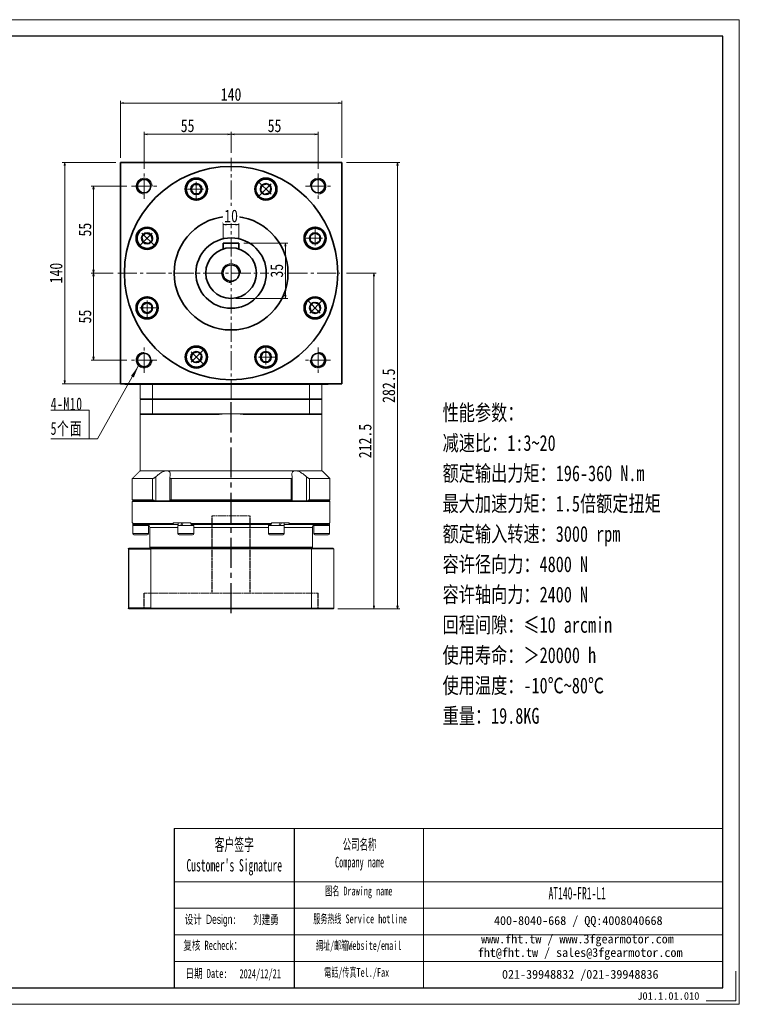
# Model space of a CAD drawing. Header units: millimetres. Extents: x 33 to 918, y 24 to 646.
# Tile 4 of 4: x 462 to 918, y 24 to 646. Entities that reach past the tile are written whole.
import ezdxf

# ---------------------------------------------------------------- set-up
doc = ezdxf.new("R2010")
doc.units = ezdxf.units.MM
doc.set_wipeout_variables(frame=1)
for name, pattern in [('CENTER2', [28.575, 19.05, -3.175, 3.175, -3.175]), ('DASHED', [0.75, 0.5, -0.25]), ('点画线', [18, 12, -2, 2, -2])]:
    doc.linetypes.add(name, pattern=pattern)
for name, color, linetype in [('3中心线层', 1, 'CENTER2'), ('6文字层', 3, 'Continuous'), ('7标注层', 4, 'Continuous')]:
    doc.layers.add(name, color=color, linetype=linetype)
for name, color, linetype, lineweight in [('SLD-0', 7, 'Continuous', 18), ('中心线层', 1, '点画线', 18), ('图框_外框线', 7, 'Continuous', 18), ('尺寸线层', 3, 'Continuous', 18), ('粗实线', 7, 'Continuous', 40), ('粗实线层', 7, 'Continuous', 35)]:
    doc.layers.add(name, color=color, linetype=linetype, lineweight=lineweight)
doc.styles.add('SLDTEXTSTYLE4', font='SimSun.ttf', dxfattribs={"width": 0.566667})
doc.styles.get("Standard").update_dxf_attribs({"font": 'SimSun.ttf'})
doc.styles.add('宋体', font='SimSun.ttf', dxfattribs={"width": 0.8})
doc.styles.add('标准', font='SimSun.ttf', dxfattribs={"width": 0.667})
doc.styles.add('样式 1', font='SimSun.ttf')
doc.dimstyles.new('A水平标注$0', dxfattribs={"dimtxt": 3.5, "dimasz": 2, "dimexe": 1.5, "dimexo": 3, "dimgap": 1.1, "dimtad": 1, "dimtoh": 1, "dimdec": 4, "dimdsep": 46, "dimtxsty": '宋体', "dimblk": 'OPEN', "dimcen": 3, "dimclrd": 3, "dimclre": 3, "dimclrt": 6, "dimadec": 0, "dimazin": 0, "dimtm": 1e-09, "dimtfac": 1, "dimtdec": 4, "dimtix": 1, "dimtmove": 0, "dimatfit": 3, "dimldrblk": 'OPEN', "dimfxl": 0, "dimlwd": 13, "dimlwe": 13, "dimarcsym": 0})

# ---------------------------------------------------------------- blocks, each defined once
blk = doc.blocks.new('*X6')
at = {"layer": '尺寸线层', "linetype": 'Continuous'}
blk.add_hatch(color=0, dxfattribs=at).paths.add_polyline_path([(31.37, 46.34), (28.29, 38.78), (26.53, 39.77)], flags=0)
at = {"layer": '尺寸线层', "color": 0, "linetype": 'Continuous'}
blk.add_line((31.37, 46.34), (5.4, 0), dxfattribs=at)
at = {"layer": '尺寸线层', "color": 0}
for p, q in [((0, 18.1), (-24.14, 18.1)), ((0, 0), (0, 18.1)), ((5.4, 0), (0, 0)), ((0, 0), (-24.14, 0))]:
    blk.add_line(p, q, dxfattribs=at)
at = {"layer": '尺寸线层', "color": 0, "insert": (-4.05, 1.62), "char_height": 8.1, "width": 40.1721, "attachment_point": 9, "line_spacing_factor": 1.15057, "style": '标准'}
blk.add_mtext('\\T1.1;4-M10\\P5个面', dxfattribs=at)
blk = doc.blocks.new('_Open')
at = {"color": 0, "linetype": 'ByBlock', "lineweight": -2}
for p, q in [((-1, 0.17), (0, 0)), ((-1, -0.17), (0, 0)), ((0, 0), (-1, 0))]:
    blk.add_line(p, q, dxfattribs=at)
blk = doc.blocks.new('*D21')
at = {"color": 3, "lineweight": 13, "transparency": 16777216}
for p, q in [((526.09, 559.19), (526.09, 595.22)), ((528.09, 593.72), (664.09, 593.72)), ((666.09, 559.19), (666.09, 595.22))]:
    blk.add_line(p, q, dxfattribs=at)
at = {"layer": 'Defpoints', "color": 0, "transparency": 16777216}
for p in [(666.09, 593.72), (526.09, 556.19), (666.09, 556.19)]:
    blk.add_point(p, dxfattribs=at)
at = {"color": 3, "lineweight": 13, "transparency": 16777216, "xscale": 2, "yscale": 2, "zscale": 2, "rotation": 180}
blk.add_blockref('_Open', (526.09, 593.72), dxfattribs=at)
at = {"color": 3, "lineweight": 13, "transparency": 16777216, "xscale": 2, "yscale": 2, "zscale": 2}
blk.add_blockref('_Open', (666.09, 593.72), dxfattribs=at)
at = {"color": 6, "transparency": 16777216, "insert": (596.09, 599.13), "char_height": 8, "attachment_point": 5, "style": '宋体', "bg_fill": 3, "box_fill_scale": 1.1, "bg_fill_color": 257, "bg_fill_transparency": 0}
blk.add_mtext('140', dxfattribs=at)
blk = doc.blocks.new('*D22')
at = {"color": 3, "lineweight": 13, "transparency": 16777216}
for p, q in [((541.09, 552.19), (541.09, 575.48)), ((594.09, 573.98), (543.09, 573.98)), ((596.09, 562.19), (596.09, 575.48))]:
    blk.add_line(p, q, dxfattribs=at)
at = {"layer": 'Defpoints', "color": 0, "transparency": 16777216}
for p in [(541.09, 573.98), (596.09, 559.19), (541.09, 549.19)]:
    blk.add_point(p, dxfattribs=at)
at = {"color": 3, "lineweight": 13, "transparency": 16777216, "xscale": 2, "yscale": 2, "zscale": 2, "rotation": 180}
blk.add_blockref('_Open', (541.09, 573.98), dxfattribs=at)
at = {"color": 3, "lineweight": 13, "transparency": 16777216, "xscale": 2, "yscale": 2, "zscale": 2}
blk.add_blockref('_Open', (596.09, 573.98), dxfattribs=at)
at = {"color": 6, "transparency": 16777216, "insert": (568.59, 579.35), "char_height": 8, "attachment_point": 5, "style": '宋体', "bg_fill": 3, "box_fill_scale": 1.1, "bg_fill_color": 257, "bg_fill_transparency": 0}
blk.add_mtext('55', dxfattribs=at)
blk = doc.blocks.new('*D23')
at = {"color": 3, "lineweight": 13, "transparency": 16777216}
for p, q in [((596.09, 562.19), (596.09, 575.48)), ((598.09, 573.98), (649.09, 573.98)), ((651.09, 552.19), (651.09, 575.48))]:
    blk.add_line(p, q, dxfattribs=at)
at = {"layer": 'Defpoints', "color": 0, "transparency": 16777216}
for p in [(651.09, 573.98), (596.09, 559.19), (651.09, 549.19)]:
    blk.add_point(p, dxfattribs=at)
at = {"color": 3, "lineweight": 13, "transparency": 16777216, "xscale": 2, "yscale": 2, "zscale": 2, "rotation": 180}
blk.add_blockref('_Open', (596.09, 573.98), dxfattribs=at)
at = {"color": 3, "lineweight": 13, "transparency": 16777216, "xscale": 2, "yscale": 2, "zscale": 2}
blk.add_blockref('_Open', (651.09, 573.98), dxfattribs=at)
at = {"color": 6, "transparency": 16777216, "insert": (623.59, 579.35), "char_height": 8, "attachment_point": 5, "style": '宋体', "bg_fill": 3, "box_fill_scale": 1.1, "bg_fill_color": 257, "bg_fill_transparency": 0}
blk.add_mtext('55', dxfattribs=at)
blk = doc.blocks.new('*D24')
at = {"color": 3, "lineweight": 13, "transparency": 16777216}
for p, q in [((530.09, 541.19), (507.56, 541.19)), ((509.06, 488.19), (509.06, 539.19)), ((521.53, 486.19), (507.56, 486.19))]:
    blk.add_line(p, q, dxfattribs=at)
at = {"layer": 'Defpoints', "color": 0, "transparency": 16777216}
for p in [(509.06, 541.19), (533.09, 541.19), (524.53, 486.19)]:
    blk.add_point(p, dxfattribs=at)
at = {"color": 3, "lineweight": 13, "transparency": 16777216, "xscale": 2, "yscale": 2, "zscale": 2}
for p, rotation in [((509.06, 541.19), 90), ((509.06, 486.19), 270)]:
    blk.add_blockref('_Open', p, dxfattribs=dict(at, rotation=rotation))
at = {"color": 6, "transparency": 16777216, "insert": (503.7, 513.69), "char_height": 8, "attachment_point": 5, "rotation": 90, "style": '宋体', "bg_fill": 3, "box_fill_scale": 1.1, "bg_fill_color": 257, "bg_fill_transparency": 0}
blk.add_mtext('55', dxfattribs=at)
blk = doc.blocks.new('*D25')
at = {"color": 3, "lineweight": 13, "transparency": 16777216}
for p, q in [((521.53, 486.19), (507.56, 486.19)), ((509.06, 484.19), (509.06, 433.19)), ((530.09, 431.19), (507.56, 431.19))]:
    blk.add_line(p, q, dxfattribs=at)
at = {"layer": 'Defpoints', "color": 0, "transparency": 16777216}
for p in [(524.53, 486.19), (509.06, 431.19), (533.09, 431.19)]:
    blk.add_point(p, dxfattribs=at)
at = {"color": 3, "lineweight": 13, "transparency": 16777216, "xscale": 2, "yscale": 2, "zscale": 2}
for p, rotation in [((509.06, 486.19), 90), ((509.06, 431.19), 270)]:
    blk.add_blockref('_Open', p, dxfattribs=dict(at, rotation=rotation))
at = {"color": 6, "transparency": 16777216, "insert": (503.7, 458.69), "char_height": 8, "attachment_point": 5, "rotation": 90, "style": '宋体', "bg_fill": 3, "box_fill_scale": 1.1, "bg_fill_color": 257, "bg_fill_transparency": 0}
blk.add_mtext('55', dxfattribs=at)
blk = doc.blocks.new('*D26')
at = {"color": 3, "lineweight": 13, "transparency": 16777216}
for p, q in [((523.09, 556.19), (489.33, 556.19)), ((490.83, 554.19), (490.83, 418.19)), ((525.96, 416.19), (489.33, 416.19))]:
    blk.add_line(p, q, dxfattribs=at)
at = {"layer": 'Defpoints', "color": 0, "transparency": 16777216}
for p in [(526.09, 556.19), (490.83, 416.19), (528.96, 416.19)]:
    blk.add_point(p, dxfattribs=at)
at = {"color": 3, "lineweight": 13, "transparency": 16777216, "xscale": 2, "yscale": 2, "zscale": 2}
for p, rotation in [((490.83, 556.19), 90), ((490.83, 416.19), 270)]:
    blk.add_blockref('_Open', p, dxfattribs=dict(at, rotation=rotation))
at = {"color": 6, "transparency": 16777216, "insert": (485.42, 486.19), "char_height": 8, "attachment_point": 5, "rotation": 90, "style": '宋体', "bg_fill": 3, "box_fill_scale": 1.1, "bg_fill_color": 257, "bg_fill_transparency": 0}
blk.add_mtext('140', dxfattribs=at)
blk = doc.blocks.new('*X7')
at = {"layer": '中心线层', "linetype": '点画线', "lineweight": 18}
for p, q in [((0, -7.37), (0, 7.37)), ((-7.37, 0), (7.37, 0))]:
    blk.add_line(p, q, dxfattribs=at)
at = {"layer": '粗实线层'}
for p, q in [((-3.46, 0), (-1.73, 3)), ((-3.46, 0), (-1.73, -3)), ((-1.73, 3), (1.73, 3)), ((3.46, 0), (1.73, 3)), ((3.46, 0), (1.73, 3)), ((3.46, 0), (1.73, -3)), ((-1.73, -3), (1.73, -3))]:
    blk.add_line(p, q, dxfattribs=at)
blk.add_circle((0, 0), 3.46, dxfattribs=at)
for start, end in [(0, 180), (180, 360)]:
    blk.add_arc((0, 0), 6.37, start, end, dxfattribs=at)
blk = doc.blocks.new('*D32')
at = {"color": 3, "lineweight": 13, "transparency": 16777216}
for p, q in [((604.09, 505.19), (631.93, 505.19)), ((630.43, 503.19), (630.43, 472.19)), ((599.09, 470.19), (631.93, 470.19))]:
    blk.add_line(p, q, dxfattribs=at)
at = {"layer": 'Defpoints', "color": 0, "transparency": 16777216}
for p in [(601.09, 505.19), (596.09, 470.19), (630.43, 470.19)]:
    blk.add_point(p, dxfattribs=at)
at = {"color": 3, "lineweight": 13, "transparency": 16777216, "xscale": 2, "yscale": 2, "zscale": 2}
for p, rotation in [((630.43, 505.19), 90), ((630.43, 470.19), 270)]:
    blk.add_blockref('_Open', p, dxfattribs=dict(at, rotation=rotation))
at = {"color": 6, "transparency": 16777216, "insert": (625.02, 487.69), "char_height": 8, "attachment_point": 5, "rotation": 90, "style": '宋体', "bg_fill": 3, "box_fill_scale": 1.1, "bg_fill_color": 257, "bg_fill_transparency": 0}
blk.add_mtext('35', dxfattribs=at)
blk = doc.blocks.new('*D33')
at = {"color": 3, "lineweight": 13, "transparency": 16777216}
for p, q in [((591.09, 508.19), (591.09, 518.39)), ((601.09, 508.19), (601.09, 518.39)), ((599.09, 516.89), (593.09, 516.89))]:
    blk.add_line(p, q, dxfattribs=at)
at = {"layer": 'Defpoints', "color": 0, "transparency": 16777216}
for p in [(591.09, 505.19), (601.09, 505.19)]:
    blk.add_point(p, dxfattribs=at)
at = {"color": 3, "lineweight": 13, "transparency": 16777216, "xscale": 2, "yscale": 2, "zscale": 2, "rotation": 180}
blk.add_blockref('_Open', (591.09, 516.89), dxfattribs=at)
at = {"color": 3, "lineweight": 13, "transparency": 16777216, "xscale": 2, "yscale": 2, "zscale": 2}
blk.add_blockref('_Open', (601.09, 516.89), dxfattribs=at)
at = {"color": 6, "transparency": 16777216, "insert": (596.09, 522.3), "char_height": 8, "attachment_point": 5, "style": '宋体', "bg_fill": 3, "box_fill_scale": 1.1, "bg_fill_color": 257, "bg_fill_transparency": 0}
blk.add_mtext('10', dxfattribs=at)
at = {"layer": 'Defpoints', "color": 0, "transparency": 16777216}
blk.add_point((591.09, 516.89), dxfattribs=at)
blk = doc.blocks.new('*D34')
at = {"color": 3, "lineweight": 13, "transparency": 16777216}
for p, q in [((669.09, 556.19), (702.86, 556.19)), ((701.36, 554.19), (701.36, 275.69)), ((663.59, 273.69), (702.86, 273.69))]:
    blk.add_line(p, q, dxfattribs=at)
at = {"layer": 'Defpoints', "color": 0, "transparency": 16777216}
for p in [(666.09, 556.19), (660.59, 273.69), (701.36, 273.69)]:
    blk.add_point(p, dxfattribs=at)
at = {"color": 3, "lineweight": 13, "transparency": 16777216, "xscale": 2, "yscale": 2, "zscale": 2}
for p, rotation in [((701.36, 556.19), 90), ((701.36, 273.69), 270)]:
    blk.add_blockref('_Open', p, dxfattribs=dict(at, rotation=rotation))
at = {"color": 6, "transparency": 16777216, "insert": (695.86, 414.94), "char_height": 8, "attachment_point": 5, "rotation": 90, "style": '宋体', "bg_fill": 3, "box_fill_scale": 1.1, "bg_fill_color": 256, "bg_fill_true_color": 13158600, "bg_fill_transparency": 0}
blk.add_mtext('282.5', dxfattribs=at)
blk = doc.blocks.new('*D40')
at = {"color": 3, "lineweight": 13, "transparency": 16777216}
for p, q in [((669.09, 486.19), (687.95, 486.19)), ((686.45, 484.19), (686.45, 275.69)), ((663.59, 273.69), (687.95, 273.69))]:
    blk.add_line(p, q, dxfattribs=at)
at = {"layer": 'Defpoints', "color": 0, "transparency": 16777216}
for p in [(666.09, 486.19), (660.59, 273.69), (686.45, 273.69)]:
    blk.add_point(p, dxfattribs=at)
at = {"color": 3, "lineweight": 13, "transparency": 16777216, "xscale": 2, "yscale": 2, "zscale": 2}
for p, rotation in [((686.45, 486.19), 90), ((686.45, 273.69), 270)]:
    blk.add_blockref('_Open', p, dxfattribs=dict(at, rotation=rotation))
at = {"color": 6, "transparency": 16777216, "insert": (680.95, 379.94), "char_height": 8, "attachment_point": 5, "rotation": 90, "style": '宋体', "bg_fill": 3, "box_fill_scale": 1.1, "bg_fill_color": 256, "bg_fill_true_color": 13158600, "bg_fill_transparency": 0}
blk.add_mtext('212.5', dxfattribs=at)

msp = doc.modelspace()

# ---------------------------------------------------------------- linework, layer by layer
at = {"color": 7, "linetype": 'Continuous', "lineweight": 15}
for p, q in [((538.59429, 416.18963), (538.59429, 406.68963)), ((546.39771, 416.18963), (546.39771, 406.68963)), ((645.79087, 416.18963), (645.79087, 406.68963)), ((653.59429, 406.68963), (653.59429, 416.18963)), ((546.39771, 406.68963), (538.59429, 406.68963)), ((538.59429, 406.18963), (546.39771, 406.18963)), ((538.59429, 406.18963), (538.59429, 397.18963)), ((546.58419, 406.68963), (539.09429, 406.68963)), ((596.09429, 406.68963), (546.39771, 406.68963)), ((546.39771, 406.18963), (645.79087, 406.18963)), ((546.39771, 397.18963), (546.39771, 406.18963)), ((645.60439, 406.68963), (546.58419, 406.68963)), ((645.79087, 406.68963), (596.09429, 406.68963)), ((653.09429, 406.68963), (645.60439, 406.68963)), ((653.59429, 406.68963), (645.79087, 406.68963)), ((645.79087, 406.18963), (645.79087, 397.18963)), ((645.79087, 406.18963), (653.59429, 406.18963)), ((653.59429, 397.18963), (653.59429, 406.18963)), ((546.39771, 397.18963), (538.59429, 397.18963)), ((539.09429, 396.68963), (546.58419, 396.68963)), ((596.09429, 397.18963), (546.39771, 397.18963)), ((546.58419, 396.68963), (588.52792, 396.68963)), ((645.79087, 397.18963), (596.09429, 397.18963)), ((603.66066, 396.68963), (645.60439, 396.68963)), ((645.60439, 396.68963), (653.09429, 396.68963)), ((653.59429, 397.18963), (645.79087, 397.18963)), ((546.41029, 356.18963), (533.59429, 356.18963)), ((555.43565, 361.18963), (538.59429, 361.18963)), ((546.41029, 356.18963), (546.41029, 342.68963)), ((548.44905, 342.18963), (548.44905, 357.33701)), ((636.75293, 361.18963), (555.43565, 361.18963)), ((634.01196, 356.18963), (558.17662, 356.18963)), ((558.17662, 342.68963), (558.17662, 356.18963)), ((634.01196, 356.18963), (634.01196, 342.68963)), ((653.59429, 361.18963), (636.75293, 361.18963)), ((643.73953, 357.33701), (643.73953, 342.18963)), ((645.7783, 342.68963), (645.7783, 356.18963)), ((546.41029, 342.68963), (533.59429, 342.68963)), ((634.01196, 342.68963), (558.17662, 342.68963)), ((533.59429, 341.68963), (596.09429, 341.68963)), ((596.09429, 342.18963), (534.09429, 342.18963)), ((534.09429, 342.18963), (547.63166, 342.18963)), ((557.42423, 342.18963), (634.76435, 342.18963)), ((533.59429, 328.18963), (533.92818, 328.18963)), ((538.84429, 326.58963), (533.84429, 326.58963)), ((533.92818, 327.68963), (533.92818, 328.18963)), ((559.42391, 327.68963), (533.92818, 327.68963)), ((534.42184, 327.18963), (559.74612, 327.18963)), ((543.84429, 326.58963), (538.84429, 326.58963)), ((544.59429, 325.18963), (562.46929, 325.18963)), ((559.42391, 328.18963), (559.42391, 327.68963)), ((559.42391, 328.18963), (570.59856, 328.18963)), ((559.74612, 327.18963), (562.52929, 327.18963)), ((571.79942, 326.58963), (562.46929, 326.58963)), ((570.59856, 327.68963), (570.59856, 328.18963)), ((621.59002, 327.68963), (570.59856, 327.68963)), ((570.77001, 327.18963), (621.41857, 327.18963)), ((572.46929, 326.58963), (571.79942, 326.58963)), ((572.46929, 325.18963), (619.71929, 325.18963)), ((572.78105, 327.18963), (572.96929, 327.18963)), ((619.21929, 327.18963), (619.40754, 327.18963)), ((629.71929, 326.58963), (619.71929, 326.58963)), ((621.59002, 328.18963), (621.59002, 327.68963)), ((621.59002, 328.18963), (632.76468, 328.18963)), ((629.65929, 327.18963), (632.44246, 327.18963)), ((629.71929, 325.18963), (647.59429, 325.18963)), ((632.76468, 327.68963), (632.76468, 328.18963)), ((538.84429, 321.33963), (533.84429, 321.33963)), ((534.59429, 320.58963), (538.84429, 320.58963)), ((543.84429, 321.33963), (538.84429, 321.33963)), ((538.84429, 320.58963), (543.09429, 320.58963)), ((571.79942, 321.33963), (562.46929, 321.33963)), ((563.21929, 320.58963), (571.1499, 320.58963)), ((571.1499, 320.58963), (571.71929, 320.58963)), ((572.46929, 321.33963), (571.79942, 321.33963)), ((629.71929, 321.33963), (619.71929, 321.33963)), ((620.46929, 320.58963), (628.96929, 320.58963)), ((545.4608, 312.18963), (531.59429, 312.18963)), ((647.59429, 312.68963), (544.59429, 312.68963)), ((545.28829, 311.68963), (646.9003, 311.68963)), ((545.28829, 274.18963), (545.28829, 311.68963)), ((646.72778, 312.18963), (545.4608, 312.18963)), ((646.9003, 311.68963), (646.9003, 274.18963)), ((646.9003, 274.18963), (545.28829, 274.18963)), ((531.59429, 273.68963), (545.4608, 273.68963)), ((545.4608, 273.68963), (646.72778, 273.68963))]:
    msp.add_line(p, q, dxfattribs=at)
at = {"color": 6, "linetype": 'DASHED', "lineweight": 15}
for p, q in [((584.09429, 332.68963), (608.09429, 332.68963)), ((541.09429, 283.68963), (651.09429, 283.68963))]:
    msp.add_line(p, q, dxfattribs=at)
for p, q in [((531.09429, 311.68963), (545.28829, 311.68963)), ((531.09429, 311.68963), (531.09429, 274.18963)), ((545.28829, 274.18963), (531.09429, 274.18963)), ((635.95053, 134.74697), (635.95053, 34.05737))]:
    msp.add_line(p, q)
at = {"color": 7, "linetype": 'Continuous', "lineweight": 0}
for centre, start, end in [((541.09429, 541.18963), 0, 195), ((651.09429, 541.18963), 270, 105), ((541.09429, 431.18963), 90, 285), ((651.09429, 431.18963), 180, 15)]:
    msp.add_arc(centre, 5, start, end, dxfattribs=at)
at = {"color": 7, "linetype": 'Continuous', "lineweight": 15}
for centre, radius, start, end in [((596.09429, 339.68963), 57.5, 90, 97.56142971), ((596.09429, 339.68963), 57.5, 82.43857029, 90), ((542.59429, 325.18963), 2, 0, 30.16812693), ((649.59429, 325.18963), 2, 149.81508116, 180), ((534.59429, 321.33963), 0.75, 180, 270), ((543.09429, 321.33963), 0.75, 270, 0), ((563.21929, 321.33963), 0.75, 180, 270), ((571.71929, 321.33963), 0.75, 270, 0), ((620.46929, 321.33963), 0.75, 180, 270), ((628.96929, 321.33963), 0.75, 270, 0), ((649.09429, 321.33963), 0.75, 180, 270)]:
    msp.add_arc(centre, radius, start, end, dxfattribs=at)
at = {"color": 7, "linetype": 'Continuous', "lineweight": 15, "extrusion": (0, 0, -1)}
for centre, major_axis, ratio, start_param, end_param in [((538.84429, 328.18963), (0, 8.55633), 0.577350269, 4.618754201, 4.71238898), ((538.84429, 326.58963), (0, 8.55633), 0.577350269, 4.71238898, 4.837645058), ((567.46929, 328.18963), (4.54557, 8.49348), 0.227735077, 4.403003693, 4.591107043), ((567.46929, 326.58963), (4.54557, 8.49348), 0.227735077, 4.591107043, 4.779210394), ((567.46929, 328.18963), (3.07332, 5.74255), 0.227735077, 4.452374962, 4.591107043), ((624.71929, 328.18963), (4.54557, 8.49348), 0.227735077, 1.44951439, 1.63761774), ((624.71929, 326.58963), (3.07332, 5.74255), 0.227735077, 1.310782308, 1.44951439), ((624.71929, 326.58963), (4.54557, 8.49348), 0.227735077, 1.261411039, 1.44951439)]:
    msp.add_ellipse(centre, major_axis=major_axis, ratio=ratio, start_param=start_param, end_param=end_param, dxfattribs=at)
at = {"color": 7, "linetype": 'Continuous', "lineweight": 15}
for points in [[(538.59429, 406.18963), (539.09429, 406.68963)], [(546.39771, 406.18963), (546.58419, 406.68963)], [(645.79087, 406.18963), (645.60439, 406.68963)], [(653.09429, 406.68963), (653.59429, 406.18963)], [(538.59429, 361.18963), (538.59429, 397.18963)], [(538.59429, 397.18963), (539.09429, 396.68963)], [(546.39771, 397.18963), (546.58419, 396.68963)], [(645.79087, 397.18963), (645.60439, 396.68963)], [(653.09429, 396.68963), (653.59429, 397.18963)], [(653.59429, 397.18963), (653.59429, 361.18963)], [(533.59429, 356.18963), (538.59429, 361.18963)], [(533.59429, 342.68963), (533.59429, 356.18963)], [(557.38999, 342.18963), (557.38999, 356.95953)], [(634.7986, 356.95984), (634.7986, 342.18963)], [(534.09429, 342.18963), (533.59429, 342.68963)], [(533.59429, 341.68963), (534.09429, 342.18963)], [(533.59429, 328.18963), (533.59429, 341.68963)], [(533.84429, 321.33963), (533.84429, 326.58963)], [(533.92818, 327.68963), (534.42184, 327.18963)], [(543.78429, 326.81469), (543.78429, 326.58963)], [(543.84429, 326.58963), (543.84429, 321.33963)], [(544.59429, 312.68963), (544.59429, 325.18963)], [(559.74612, 327.18963), (559.42391, 327.68963)], [(562.46929, 321.33963), (562.46929, 326.58963)], [(562.52929, 326.58963), (562.52929, 328.18963)], [(570.59856, 327.68963), (570.77001, 327.18963)], [(572.40929, 327.18963), (572.40929, 326.58963)], [(572.46929, 326.58963), (572.46929, 321.33963)], [(619.71929, 321.33963), (619.71929, 326.58963)], [(619.77929, 326.58963), (619.77929, 327.18963)], [(621.41857, 327.18963), (621.59002, 327.68963)], [(629.65929, 328.18963), (629.65929, 326.58963)], [(629.71929, 326.58963), (629.71929, 321.33963)], [(632.76468, 327.68963), (632.44246, 327.18963)], [(647.59429, 325.18963), (647.59429, 312.68963)], [(648.34429, 321.33963), (648.34429, 326.58963)], [(648.40429, 326.58963), (648.40429, 326.78203)], [(545.09429, 312.18963), (544.59429, 312.68963)], [(545.4608, 312.18963), (545.28829, 311.68963)], [(646.9003, 311.68963), (646.72778, 312.18963)], [(647.59429, 312.68963), (647.09429, 312.18963)], [(545.28829, 274.18963), (545.4608, 273.68963)], [(646.72778, 273.68963), (646.9003, 274.18963)]]:
    msp.add_open_spline(points, degree=1, dxfattribs=at)
for points, knots in [([(548.44905, 357.33701), (548.1904, 357.11549), (547.76359, 356.74996), (547.13681, 356.38659), (546.70088, 356.21496), (546.49611, 356.19711), (546.41029, 356.18963)], [0, 0, 0, 0, 0.923658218, 1.524159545, 2.020218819, 2.378137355, 2.378137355, 2.378137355, 2.378137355]), ([(555.43565, 361.18963), (555.03413, 361.15127), (554.20298, 361.07186), (552.87075, 360.51784), (551.64553, 359.82964), (550.15744, 358.82786), (549.13802, 357.93824), (548.44905, 357.33701)], [0, 0, 0, 0, 1.493533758, 3.091577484, 4.322036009, 5.554470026, 8.123989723, 8.123989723, 8.123989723, 8.123989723]), ([(557.44101, 357.33701), (557.49249, 357.57026), (557.59587, 358.03863), (557.65071, 358.75816), (557.5949, 359.48638), (557.3831, 360.12281), (557.03877, 360.61316), (556.62037, 360.93543), (556.11178, 361.13114), (555.70591, 361.1871), (555.46774, 361.18933), (555.43565, 361.18963)], [0, 0, 0, 0, 0.626246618, 1.257495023, 2.032414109, 2.823629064, 3.42820033, 4.048095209, 4.555440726, 5.077036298, 5.158257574, 5.158257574, 5.158257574, 5.158257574]), ([(558.17662, 356.18963), (558.10838, 356.19294), (557.96953, 356.19968), (557.79682, 356.25292), (557.65334, 356.33422), (557.52996, 356.45376), (557.43716, 356.61855), (557.38846, 356.83217), (557.38611, 357.07298), (557.4226, 357.24848), (557.44101, 357.33701)], [0, 0, 0, 0, 0.165195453, 0.336098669, 0.501143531, 0.67031152, 0.899665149, 1.135559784, 1.381616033, 1.632058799, 1.632058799, 1.632058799, 1.632058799]), ([(634.74757, 357.33701), (634.76933, 357.2268), (634.81347, 357.00323), (634.78752, 356.73605), (634.70863, 356.53036), (634.60394, 356.39198), (634.46616, 356.28866), (634.31938, 356.22799), (634.16557, 356.19515), (634.06347, 356.19148), (634.01196, 356.18963)], [0, 0, 0, 0, 0.312581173, 0.634124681, 0.837734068, 1.046108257, 1.214079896, 1.386575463, 1.508153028, 1.631948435, 1.631948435, 1.631948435, 1.631948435]), ([(636.75293, 361.18963), (636.57212, 361.18047), (636.20591, 361.16192), (635.73698, 361.0116), (635.33554, 360.77237), (634.96502, 360.38952), (634.68187, 359.83254), (634.5427, 359.08652), (634.5546, 358.24882), (634.68292, 357.64251), (634.74757, 357.33701)], [0, 0, 0, 0, 0.468845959, 0.949596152, 1.451964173, 1.965089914, 2.734777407, 3.526210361, 4.335728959, 5.157885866, 5.157885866, 5.157885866, 5.157885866]), ([(643.73953, 357.33701), (643.21283, 357.80197), (642.36124, 358.55375), (641.07151, 359.48575), (640.04284, 360.12543), (639.07596, 360.61448), (638.0079, 361.03232), (637.22767, 361.18522), (636.7854, 361.18933), (636.75293, 361.18963)], [0, 0, 0, 0, 1.980910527, 3.202878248, 4.450542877, 5.416537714, 6.381330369, 7.998144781, 8.126222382, 8.126222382, 8.126222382, 8.126222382]), ([(645.7783, 356.18963), (645.65763, 356.20362), (645.41682, 356.23153), (644.91061, 356.45905), (644.32704, 356.82649), (643.93964, 357.16312), (643.73953, 357.33701)], [0, 0, 0, 0, 0.48914015, 0.976123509, 1.653805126, 2.377879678, 2.377879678, 2.377879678, 2.377879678]), ([(546.41029, 342.68963), (546.53083, 342.67547), (546.77138, 342.6472), (547.20999, 342.45349), (547.49477, 342.27529), (547.63166, 342.18963)], [0, 0, 0, 0, 0.457440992, 0.912864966, 1.334419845, 1.334419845, 1.334419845, 1.334419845]), ([(557.42423, 342.18963), (557.4726, 342.30041), (557.56151, 342.50408), (557.84783, 342.66541), (558.08095, 342.68258), (558.17662, 342.68963)], [0, 0, 0, 0, 0.4023771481, 0.7397651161, 0.974629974, 0.974629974, 0.974629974, 0.974629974]), ([(634.01196, 342.68963), (634.14579, 342.67547), (634.41286, 342.6472), (634.65813, 342.45349), (634.72987, 342.27529), (634.76435, 342.18963)], [0, 0, 0, 0, 0.33430891, 0.6671437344, 0.9752262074, 0.9752262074, 0.9752262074, 0.9752262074]), ([(644.55692, 342.18963), (644.7369, 342.30041), (645.06778, 342.50408), (645.49591, 342.66541), (645.69612, 342.68258), (645.7783, 342.68963)], [0, 0, 0, 0, 0.551089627, 1.013171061, 1.334838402, 1.334838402, 1.334838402, 1.334838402]), ([(544.32406, 326.19646), (544.32136, 326.20428), (544.31257, 326.22981), (543.94144, 326.78949), (543.33418, 327.14283), (542.86932, 327.17918), (542.73567, 327.18963)], [0, 0, 0, 0, 0.326549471, 1.065534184, 1.708406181, 1.967821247, 1.967821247, 1.967821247, 1.967821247]), ([(572.40929, 327.0485), (572.44515, 327.06926), (572.60984, 327.16459), (572.7059, 327.17864), (572.78105, 327.18963)], [0, 0, 0, 0, 0.0872534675, 0.4007646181, 0.4007646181, 0.4007646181, 0.4007646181]), ([(619.40754, 327.18963), (619.49353, 327.17788), (619.58269, 327.1657), (619.77255, 327.05679), (619.77929, 327.05292)], [0, 0, 0, 0, 0.3845346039, 0.3986983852, 0.3986983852, 0.3986983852, 0.3986983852]), ([(649.45292, 327.18963), (649.26887, 327.17065), (648.72459, 327.1145), (648.23506, 326.7258), (647.95179, 326.3664), (647.83531, 326.14161), (647.85855, 326.18524), (647.86453, 326.19646)], [0, 0, 0, 0, 0.371254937, 1.097915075, 1.483628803, 1.880459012, 2.017902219, 2.017902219, 2.017902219, 2.017902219])]:
    msp.add_open_spline(points, degree=3, knots=knots, dxfattribs=at)
for points in [[(531.09429, 311.68963), (531.59429, 312.18963)], [(531.59429, 273.68963), (531.09429, 274.18963)]]:
    msp.add_open_spline(points, degree=1)
at = {"layer": '3中心线层'}
msp.add_line((596.09429, 271.07295), (596.09429, 406.68963), dxfattribs=at)
at = {"layer": '3中心线层', "color": 6, "linetype": 'DASHED'}
for p, q in [((584.09429, 283.68963), (584.09429, 332.68963)), ((608.09429, 283.68963), (608.09429, 332.68963)), ((541.09429, 273.68963), (541.09429, 283.68963)), ((651.09429, 273.68963), (651.09429, 283.68963))]:
    msp.add_line(p, q, dxfattribs=at)
at = {"layer": '7标注层', "color": 0}
msp.add_line((559.99596, 134.74697), (559.99596, 34.07459), dxfattribs=at)
at = {"layer": '中心线层'}
for p, q in [((596.09429, 406.68963), (596.09429, 559.18963)), ((541.09429, 533.18963), (541.09429, 549.18963)), ((651.09429, 549.18963), (651.09429, 533.18963)), ((533.09429, 541.18963), (549.09429, 541.18963)), ((643.09429, 541.18963), (659.09429, 541.18963)), ((524.52829, 486.18963), (664.84429, 486.18963)), ((541.09429, 423.18963), (541.09429, 439.18963)), ((651.09429, 439.18963), (651.09429, 423.18963)), ((549.09429, 431.18963), (533.09429, 431.18963)), ((659.09429, 431.18963), (643.09429, 431.18963))]:
    msp.add_line(p, q, dxfattribs=at)
at = {"layer": '图框_外框线'}
for p, q in [((559.99596, 134.74697), (635.95053, 134.74697)), ((635.95053, 134.74697), (635.95053, 34.07459)), ((635.95053, 134.74697), (907.13018, 134.74697)), ((717.78647, 134.74697), (717.78647, 34.07459)), ((559.99596, 101.15252), (635.95053, 101.15252)), ((635.95053, 101.15252), (907.13018, 101.15252)), ((559.99596, 84.35529), (907.13018, 84.35529)), ((559.99596, 67.55807), (907.13018, 67.55807)), ((559.99596, 50.76084), (907.13018, 50.76084))]:
    msp.add_line(p, q, dxfattribs=at)
at = {"layer": '图框_外框线', "color": 3}
msp.add_lwpolyline([(36.73677, 23.58792), (917.61685, 23.58792), (917.61685, 646.49597), (36.73677, 646.49597)], close=True, dxfattribs=at)
at = {"layer": '图框_外框线', "color": 3, "lineweight": 25}
msp.add_lwpolyline([(89.17011, 34.07459), (907.13018, 34.07459), (907.13018, 636.00931), (89.17011, 636.00931)], close=True, dxfattribs=at)
at = {"layer": '图框_外框线', "color": 3}
msp.add_lwpolyline([(915.51951, 44.56126), (915.51951, 25.68525), (896.64351, 25.68525)], dxfattribs=at)
at = {"layer": '粗实线', "color": 0, "lineweight": 40}
msp.add_line((528.96229, 416.18963), (657.59429, 416.18963), dxfattribs=at)
at = {"layer": '粗实线层'}
for p, q in [((526.09429, 416.18963), (526.09429, 556.18963)), ((526.09429, 556.18963), (666.09429, 556.18963)), ((666.09429, 416.18963), (666.09429, 556.18963)), ((601.09429, 505.18963), (591.09429, 505.18963)), ((591.09429, 505.18963), (591.09429, 501.38832)), ((601.09429, 505.18963), (601.09429, 501.38832))]:
    msp.add_line(p, q, dxfattribs=at)
msp.add_lwpolyline([(666.09429, 416.18963), (526.09429, 416.18963)], dxfattribs=at)
for centre, radius in [((541.09429, 541.18963), 4.25), ((651.09429, 541.18963), 4.25), ((596.09429, 486.18963), 36), ((649.23913, 508.20294), 7), ((596.09429, 486.18963), 22.25), ((596.09429, 486.18963), 16), ((649.23913, 464.17632), 7), ((574.08098, 433.0448), 7), ((618.1076, 433.0448), 7), ((541.09429, 431.18963), 4.25), ((651.09429, 431.18963), 4.25)]:
    msp.add_circle(centre, radius, dxfattribs=at)
at = {"layer": '粗实线层', "lineweight": 18}
for centre, start, end in [((541.09429, 541.18963), 0, 271.92316519), ((651.09429, 541.18963), 270, 181.92316519), ((541.09429, 431.18963), 90, 1.92316519), ((651.09429, 431.18963), 180, 91.92316519)]:
    msp.add_arc(centre, 5, start, end, dxfattribs=at)

# ---------------------------------------------------------------- block references
at = {"layer": '尺寸线层'}
msp.add_blockref('*X6', (506.24951, 381.35679), dxfattribs=at)

# ---------------------------------------------------------------- texts
at = {"layer": '6文字层', "insert": (853.0679, 31.26872), "char_height": 4.8145631, "width": 41.6983753, "attachment_point": 1, "style": '样式 1'}
msp.add_mtext('J01.1.01.010', dxfattribs=at)
at = {"layer": 'SLD-0', "color": 1, "attachment_point": 2, "style": 'SLDTEXTSTYLE4'}
for s, insert, char_height, width in [("{\\fSimSun|b1|i0|c134|p2;客户签字\\PCustomer's Signature}", (598.10417, 128.53187), 7.8387056, 97.5143056), ('{\\fSimSun|b1|i0|c134|p2;公司名称\\PCompany name}', (677.38753, 128.11575), 6.7188905, 86.9886535), ('{\\fSimSun|b1|i0|c134|p2;图名 Drawing name}', (676.92827, 98.05619), 5.5990754, 71.6048081), ('\\pt39.19353;AT140-FR1-L1', (815.06054, 97.77306), 7.8387056, 57.0460226), ('{\\fSimSun|b1|i0|c134|p2;服务热线 Service hotline}', (677.72225, 80.45001), 5.5990754, 79.774635), ('{\\fSimSun|b1|i0|c134|p2;網址/邮箱Website/email}', (676.85042, 63.58087), 5.5990754, 83.0378864), ('{\\fSimSun|b1|i0|c134|p2;電話/传真Tel./Fax}', (675.59598, 46.58021), 5.5990754, 84.0365888)]:
    msp.add_mtext(s, dxfattribs=dict(at, insert=insert, char_height=char_height, width=width))
at = {"layer": 'SLD-0', "color": 1, "char_height": 5.5990754, "attachment_point": 2}
for s, insert, width in [('{\\fSimSun|b1|i0|c134|p2;400-8040-668 / QQ:4008040668}', (815.74158, 79.38016), 163.019372), ('{\\fSimSun|b1|i0|c134|p2;www.fht.tw / www.3fgearmotor.com }', (815.22532, 67.71803), 163.2028868), ('\\pt67.1889;{\\fSimSun|b1|i0|c134|p2;fht@fht.tw / sales@3fgearmotor.com }', (816.93169, 59.19212), 163.2028868), ('{\\fSimSun|b1|i0|c134|p2;021-39948832 /021-39948836 }', (816.99024, 45.35602), 124.6177499)]:
    msp.add_mtext(s, dxfattribs=dict(at, insert=insert, width=width))
at = {"layer": '图框_外框线', "color": 1, "width": 37.8698133, "attachment_point": 2, "style": '标准'}
for s, insert, char_height in [('{\\f宋体|b0|i0|c134|p2;设计 \\fArial|b0|i0|c0|p2;Design}:', (583.19116, 80.24607), 5.7774757), ('{\\fSimSun|b1|i0|c134|p2;刘建勇}', (618.17172, 80.05969), 5.7774757), ('{\\f宋体|b0|i0|c134|p2;复核 Recheck：}', (584.48351, 63.82124), 5.7774757), ('{\\f宋体|b0|i0|c134|p2;日期 }Date:', (580.57843, 46.01261), 5.7774757), ('2024/12/21', (614.50454, 45.81823), 5.777476)]:
    msp.add_mtext(s, dxfattribs=dict(at, insert=insert, char_height=char_height))
at = {"layer": '尺寸线层', "insert": (729.90469, 402.91321), "char_height": 10, "width": 192.2971028, "attachment_point": 1, "line_spacing_factor": 1.15057, "style": '标准'}
msp.add_mtext('{\\W0.75;性能参数：\\P减速比：1:3~20\\P额定输出力矩：196-360 N.m\\P最大加速力矩：1.5倍额定扭矩\\P额定输入转速：3000 rpm\\P容许径向力：4800 N\\P容许轴向力：2400 N\\P回程间隙：≤10 arcmin\\P使用寿命：＞20000 h\\P使用温度：-10℃~80℃\\P重量：19.8KG}', dxfattribs=at)

# ---------------------------------------------------------------- next in the draw order: dimensions: what is measured, and where the dimension line sits
dim = msp.add_linear_dim(base=(666.09429, 593.71814), p1=(526.09429, 556.18963), p2=(666.09429, 556.18963), dimstyle='A水平标注$0', override={"dimtxt": 8, "dimgap": 1.5, "dimblk": 'Open', "dimtfill": 1, "dimtfillclr": 256})
dim.commit()
dim.dimension.update_dxf_attribs({"geometry": '*D21', "text_midpoint": (596.09429, 593.71814), "dimtype": 160})
dim = msp.add_linear_dim(base=(509.06256, 541.18963), p1=(524.52829, 486.18963), p2=(533.09429, 541.18963), angle=90, dimstyle='A水平标注$0', override={"dimtxt": 8, "dimgap": 1.5, "dimblk": 'Open', "dimtfill": 1, "dimtfillclr": 256})
dim.commit()
dim.dimension.update_dxf_attribs({"geometry": '*D24', "text_midpoint": (509.06256, 513.68963), "dimtype": 160})

# ---------------------------------------------------------------- next in the draw order: linework, layer by layer
at = {"layer": '粗实线层'}
msp.add_circle((542.94946, 508.20294), 7, dxfattribs=at)

# ---------------------------------------------------------------- next in the draw order: dimensions: what is measured, and where the dimension line sits
for base, p1, p2, angle, picture, middle in [((541.09429, 573.98386), (596.09429, 559.18963), (541.09429, 549.18963), 180, '*D22', (568.59429, 573.98386)), ((509.06256, 431.18963), (524.52829, 486.18963), (533.09429, 431.18963), 270, '*D25', (509.06256, 458.68963))]:
    dim = msp.add_linear_dim(base=base, p1=p1, p2=p2, angle=angle, dimstyle='A水平标注$0', override={"dimtxt": 8, "dimgap": 1.5, "dimblk": 'Open', "dimtfill": 1, "dimtfillclr": 256})
    dim.commit()
    dim.dimension.update_dxf_attribs({"geometry": picture, "text_midpoint": middle, "dimtype": 160})

# ---------------------------------------------------------------- next in the draw order: linework, layer by layer
for centre in [(574.08098, 539.33447), (542.94946, 464.17632)]:
    msp.add_circle(centre, 7, dxfattribs=at)

# ---------------------------------------------------------------- next in the draw order: dimensions: what is measured, and where the dimension line sits
for base, p1, p2, angle, picture, middle in [((651.09429, 573.98386), (596.09429, 559.18963), (651.09429, 549.18963), 180, '*D23', (623.59429, 573.98386)), ((490.82775, 416.18963), (526.09429, 556.18963), (528.96229, 416.18963), 270, '*D26', (490.82775, 486.18963))]:
    dim = msp.add_linear_dim(base=base, p1=p1, p2=p2, angle=angle, dimstyle='A水平标注$0', override={"dimtxt": 8, "dimgap": 1.5, "dimblk": 'Open', "dimtfill": 1, "dimtfillclr": 256})
    dim.commit()
    dim.dimension.update_dxf_attribs({"geometry": picture, "text_midpoint": middle, "dimtype": 160})

# ---------------------------------------------------------------- next in the draw order: linework, layer by layer
at = {"layer": '粗实线', "color": 0, "lineweight": 40}
msp.add_line((528.96229, 416.18963), (657.59429, 416.18963), dxfattribs=at)
at = {"layer": '粗实线层'}
msp.add_circle((618.1076, 539.33447), 7, dxfattribs=at)

# ---------------------------------------------------------------- next in the draw order: wipeouts: each hides what was drawn before it
msp.add_wipeout([(580.45499, 539.3127), (580.37433, 540.32285), (580.37433, 540.32285), (579.84423, 542.03337), (578.85864, 543.52853), (577.49559, 544.68998), (575.86296, 545.42579), (574.08999, 545.6777), (574.08999, 545.6777), (572.31703, 545.42579), (570.6844, 544.68998), (569.32135, 543.52853), (568.33576, 542.03337), (567.80566, 540.32285), (567.80566, 540.32285), (567.72499, 539.3127), (567.72499, 539.3127), (567.94188, 537.66532), (568.57774, 536.1302), (569.58926, 534.81197), (570.90749, 533.80045), (572.44261, 533.16459), (574.08999, 532.9477), (574.08999, 532.9477), (576.05689, 533.25923), (577.83125, 534.16331), (579.23939, 535.57145), (580.14347, 537.34581)]).dxf.layer = '粗实线层'

# ---------------------------------------------------------------- next in the draw order: linework, layer by layer
msp.add_circle((596.09429, 486.18963), 67.5, dxfattribs=at)

# ---------------------------------------------------------------- next in the draw order: block references
msp.add_blockref('*X7', (574.08999, 539.3127), dxfattribs=at)

# ---------------------------------------------------------------- next in the draw order: dimensions: what is measured, and where the dimension line sits
dim = msp.add_linear_dim(base=(630.43336, 470.18963), p1=(601.09429, 505.18963), p2=(596.09429, 470.18963), angle=270, dimstyle='A水平标注$0', override={"dimtxt": 8, "dimgap": 1.5, "dimblk": 'Open', "dimtfill": 1, "dimtfillclr": 256})
dim.commit()
dim.dimension.update_dxf_attribs({"geometry": '*D32', "text_midpoint": (630.43336, 487.68963), "dimtype": 160})

# ---------------------------------------------------------------- next in the draw order: wipeouts: each hides what was drawn before it
for points in [[(622.59932, 534.81197), (623.25657, 535.5833), (623.25657, 535.5833), (624.09125, 537.16765), (624.45157, 538.9218), (624.30902, 540.7069), (623.67487, 542.38163), (622.59932, 543.81344), (622.59932, 543.81344), (621.16751, 544.88899), (619.49278, 545.52314), (617.70769, 545.66569), (615.95354, 545.30536), (614.36918, 544.47068), (614.36918, 544.47068), (613.59785, 543.81344), (613.59785, 543.81344), (612.58634, 542.4952), (611.95047, 540.96009), (611.73359, 539.3127), (611.95047, 537.66532), (612.58634, 536.1302), (613.59785, 534.81197), (613.59785, 534.81197), (615.20894, 533.64145), (617.10288, 533.02607), (619.09429, 533.02607), (620.98824, 533.64145)], [(547.47195, 512.69466), (546.70063, 513.35191), (546.70063, 513.35191), (545.11627, 514.18659), (543.36212, 514.54691), (541.57703, 514.40436), (539.90229, 513.77021), (538.47048, 512.69466), (538.47048, 512.69466), (537.39494, 511.26285), (536.76079, 509.58812), (536.61823, 507.80303), (536.97856, 506.04888), (537.81324, 504.46452), (537.81324, 504.46452), (538.47048, 503.69319), (538.47048, 503.69319), (539.78872, 502.68168), (541.32384, 502.04581), (542.97122, 501.82893), (544.6186, 502.04581), (546.15372, 502.68168), (547.47195, 503.69319), (547.47195, 503.69319), (548.64248, 505.30428), (549.25785, 507.19822), (549.25785, 509.18963), (548.64248, 511.08358)], [(649.21736, 501.82893), (650.22751, 501.9096), (650.22751, 501.9096), (651.93803, 502.4397), (653.43319, 503.42528), (654.59464, 504.78833), (655.33045, 506.42096), (655.58236, 508.19393), (655.58236, 508.19393), (655.33045, 509.9669), (654.59464, 511.59952), (653.43319, 512.96258), (651.93803, 513.94816), (650.22751, 514.47826), (650.22751, 514.47826), (649.21736, 514.55893), (649.21736, 514.55893), (647.56998, 514.34205), (646.03486, 513.70618), (644.71663, 512.69466), (643.70511, 511.37643), (643.06925, 509.84131), (642.85236, 508.19393), (642.85236, 508.19393), (643.16389, 506.22704), (644.06797, 504.45268), (645.47611, 503.04454), (647.25047, 502.14045)], [(542.97122, 470.55033), (541.96107, 470.46967), (541.96107, 470.46967), (540.25055, 469.93957), (538.75539, 468.95398), (537.59394, 467.59093), (536.85813, 465.9583), (536.60622, 464.18533), (536.60622, 464.18533), (536.85813, 462.41237), (537.59394, 460.77974), (538.75539, 459.41669), (540.25055, 458.4311), (541.96107, 457.901), (541.96107, 457.901), (542.97122, 457.82033), (542.97122, 457.82033), (544.6186, 458.03722), (546.15372, 458.67308), (547.47195, 459.6846), (548.48347, 461.00283), (549.11934, 462.53795), (549.33622, 464.18533), (549.33622, 464.18533), (549.02469, 466.15223), (548.12061, 467.92659), (546.71247, 469.33473), (544.93811, 470.23881)], [(644.71663, 459.6846), (645.48796, 459.02736), (645.48796, 459.02736), (647.07231, 458.19267), (648.82646, 457.83235), (650.61156, 457.9749), (652.28629, 458.60905), (653.7181, 459.6846), (653.7181, 459.6846), (654.79365, 461.11641), (655.4278, 462.79114), (655.57035, 464.57624), (655.21002, 466.33039), (654.37534, 467.91474), (654.37534, 467.91474), (653.7181, 468.68607), (653.7181, 468.68607), (652.39986, 469.69759), (650.86475, 470.33345), (649.21736, 470.55033), (647.56998, 470.33345), (646.03486, 469.69759), (644.71663, 468.68607), (644.71663, 468.68607), (643.54611, 467.07498), (642.93073, 465.18104), (642.93073, 463.18963), (643.54611, 461.29568)], [(569.58926, 437.56729), (568.93202, 436.79597), (568.93202, 436.79597), (568.09733, 435.21161), (567.73701, 433.45746), (567.87956, 431.67237), (568.51371, 429.99763), (569.58926, 428.56582), (569.58926, 428.56582), (571.02107, 427.49028), (572.6958, 426.85613), (574.4809, 426.71357), (576.23505, 427.0739), (577.8194, 427.90858), (577.8194, 427.90858), (578.59073, 428.56582), (578.59073, 428.56582), (579.60225, 429.88406), (580.23811, 431.41918), (580.45499, 433.06656), (580.23811, 434.71394), (579.60225, 436.24906), (578.59073, 437.56729), (578.59073, 437.56729), (576.97964, 438.73781), (575.0857, 439.35319), (573.09429, 439.35319), (571.20034, 438.73781)], [(611.73359, 433.06656), (611.81426, 432.05641), (611.81426, 432.05641), (612.34436, 430.34589), (613.32994, 428.85073), (614.69299, 427.68928), (616.32562, 426.95347), (618.09859, 426.70156), (618.09859, 426.70156), (619.87156, 426.95347), (621.50419, 427.68928), (622.86724, 428.85073), (623.85282, 430.34589), (624.38292, 432.05641), (624.38292, 432.05641), (624.46359, 433.06656), (624.46359, 433.06656), (624.24671, 434.71394), (623.61084, 436.24906), (622.59932, 437.56729), (621.28109, 438.57881), (619.74597, 439.21468), (618.09859, 439.43156), (618.09859, 439.43156), (616.1317, 439.12003), (614.35734, 438.21595), (612.9492, 436.80781), (612.04511, 435.03345)]]:
    msp.add_wipeout(points).dxf.layer = '粗实线层'

# ---------------------------------------------------------------- next in the draw order: linework, layer by layer
msp.add_circle((596.09429, 486.18963), 5.2, dxfattribs=at)
at = {"layer": '粗实线层', "lineweight": 18}
msp.add_arc((596.09429, 486.18963), 6, 0, 270, dxfattribs=at)

# ---------------------------------------------------------------- next in the draw order: block references
at = {"layer": '粗实线层'}
for p, rotation in [((618.09859, 539.3127), 315.0000000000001), ((542.97122, 508.19393), 45.00000000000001), ((649.21736, 508.19393), 270), ((649.21736, 464.18533), 225.0000000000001), ((542.97122, 464.18533), 90), ((574.08999, 433.06656), 135.0000000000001), ((618.09859, 433.06656), 180)]:
    msp.add_blockref('*X7', p, dxfattribs=dict(at, rotation=rotation))

# ---------------------------------------------------------------- next in the draw order: dimensions: what is measured, and where the dimension line sits
dim = msp.add_linear_dim(base=(591.09429, 516.89094), p1=(601.09429, 505.18963), p2=(591.09429, 505.18963), dimstyle='A水平标注$0', override={"dimtxt": 8, "dimgap": 1.5, "dimblk": 'Open', "dimtfill": 1, "dimtfillclr": 256})
dim.commit()
dim.dimension.update_dxf_attribs({"geometry": '*D33', "text_midpoint": (596.09429, 516.89094), "dimtype": 160})

# ---------------------------------------------------------------- next in the draw order: dimensions: what is measured, and where the dimension line sits
dim = msp.add_linear_dim(base=(701.35835, 273.68963), p1=(666.09429, 556.18963), p2=(660.59429, 273.68963), angle=90, dimstyle='A水平标注$0', override={"dimtxt": 8, "dimgap": 1.5})
dim.commit()
dim.dimension.update_dxf_attribs({"geometry": '*D34', "text_midpoint": (695.85835, 414.93963)})

# ---------------------------------------------------------------- next in the draw order: linework, layer by layer
at = {"color": 7, "linetype": 'Continuous', "lineweight": 15}
for p, q in [((658.59429, 356.18963), (645.7783, 356.18963)), ((658.59429, 342.68963), (645.7783, 342.68963)), ((658.09429, 342.18963), (596.09429, 342.18963)), ((596.09429, 341.68963), (658.59429, 341.68963)), ((644.55692, 342.18963), (658.09429, 342.18963)), ((632.44246, 327.18963), (657.76674, 327.18963)), ((658.26041, 327.68963), (632.76468, 327.68963)), ((658.34429, 326.58963), (648.34429, 326.58963)), ((658.26041, 328.18963), (658.26041, 327.68963)), ((658.26041, 328.18963), (658.59429, 328.18963)), ((658.34429, 321.33963), (648.34429, 321.33963)), ((649.09429, 320.58963), (657.59429, 320.58963)), ((660.59429, 312.18963), (646.72778, 312.18963)), ((646.9003, 311.68963), (661.09429, 311.68963)), ((661.09429, 274.18963), (661.09429, 311.68963)), ((661.09429, 274.18963), (646.9003, 274.18963)), ((646.72778, 273.68963), (660.59429, 273.68963))]:
    msp.add_line(p, q, dxfattribs=at)
msp.add_arc((657.59429, 321.33963), 0.75, 270, 0, dxfattribs=at)
at = {"color": 7, "linetype": 'Continuous', "lineweight": 15, "extrusion": (0, 0, -1)}
for centre, start_param, end_param in [((653.34429, 328.18963), 1.570796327, 1.758899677), ((653.34429, 326.58963), 1.477161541, 1.570796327)]:
    msp.add_ellipse(centre, major_axis=(0, 8.55633), ratio=0.577350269, start_param=start_param, end_param=end_param, dxfattribs=at)
at = {"color": 7, "linetype": 'Continuous', "lineweight": 15}
for points in [[(653.59429, 361.18963), (658.59429, 356.18963)], [(658.59429, 356.18963), (658.59429, 342.68963)], [(658.59429, 342.68963), (658.09429, 342.18963)], [(658.09429, 342.18963), (658.59429, 341.68963)], [(658.59429, 341.68963), (658.59429, 328.18963)], [(657.76674, 327.18963), (658.26041, 327.68963)], [(658.34429, 326.58963), (658.34429, 321.33963)], [(660.59429, 312.18963), (661.09429, 311.68963)], [(661.09429, 274.18963), (660.59429, 273.68963)]]:
    msp.add_open_spline(points, degree=1, dxfattribs=at)

# ---------------------------------------------------------------- next in the draw order: dimensions: what is measured, and where the dimension line sits
dim = msp.add_linear_dim(base=(686.45307, 273.68963), p1=(666.09429, 486.18963), p2=(660.59429, 273.68963), angle=90, dimstyle='A水平标注$0', override={"dimtxt": 8, "dimgap": 1.5, "dimblk": 'Open', "dimtfill": 1, "dimtfillclr": 256})
dim.commit()
dim.dimension.update_dxf_attribs({"geometry": '*D40', "text_midpoint": (680.95307, 379.93963)})

doc.saveas('drawing.dxf')
